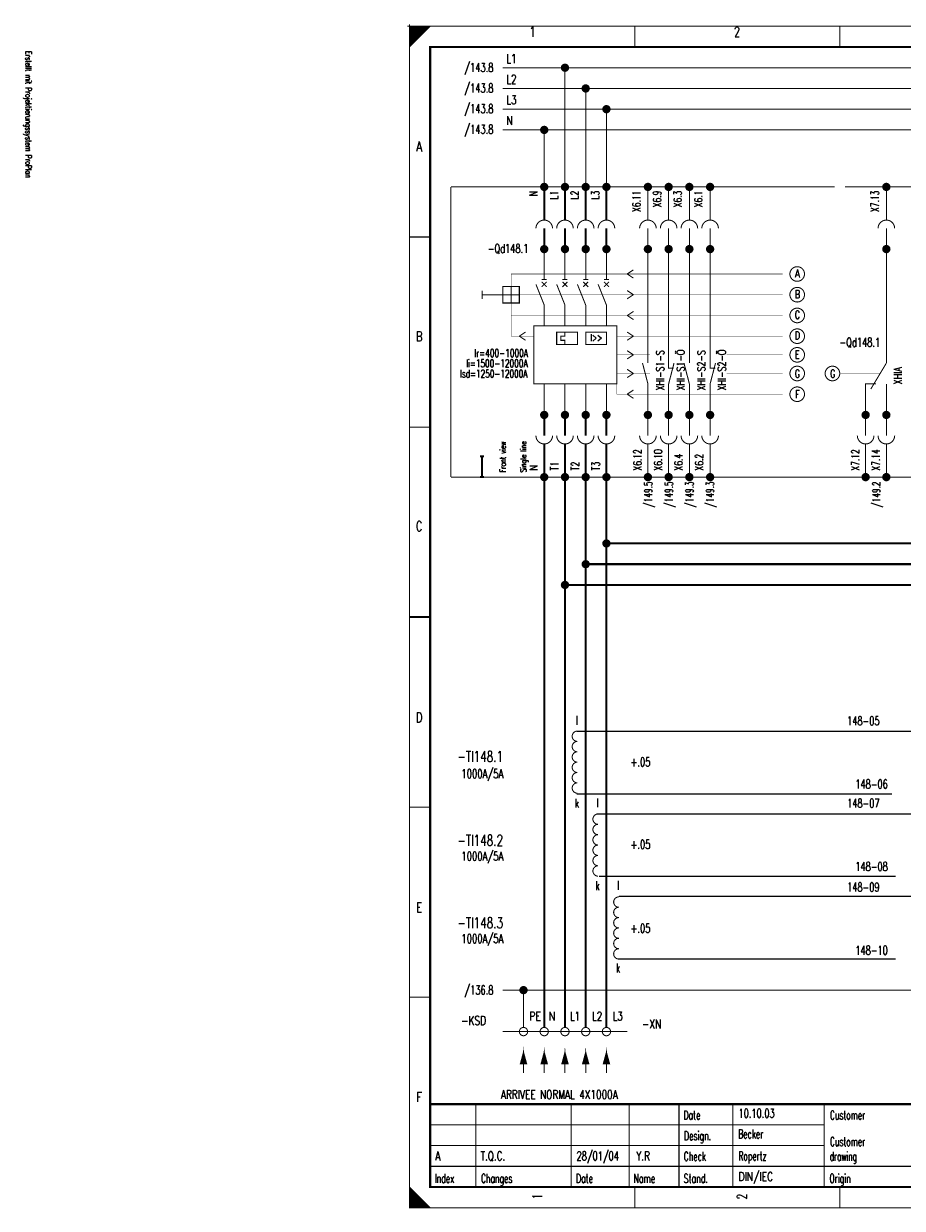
# Model space of a CAD drawing. Header units: centimetres. Extents: x 0 to 491, y -1040 to 69.
# Tile 142 of 181: x 391 to 412, y -560 to -531. Entities that reach past the tile are written whole.
import ezdxf
from ezdxf.enums import TextEntityAlignment as Align

# ---------------------------------------------------------------- set-up
doc = ezdxf.new("R2010")
doc.units = ezdxf.units.CM
doc.header["$MEASUREMENT"] = 0
doc.linetypes.add('GESTRICHELT', pattern=[3.75, 3, -0.75])
doc.linetypes.add('STRICH-PUNKT', pattern=[4.7, 3, -0.75, 0.2, -0.75])
doc.layers.get('0').update_dxf_attribs({"color": 9, "linetype": 'CONTINUOUS'})
doc.styles.get("Standard").update_dxf_attribs({"font": 'romans.shx', "bigfont": 'TXT.shx'})

# ---------------------------------------------------------------- blocks, each defined once
blk = doc.blocks.new('BCIRCLE_FILLED')
at = {"color": 0, "linetype": 'Continuous', "const_width": 1, "flags": 128}
blk.add_lwpolyline([(0.5, 0, 1), (-0.5, 0, 1)], format="xyb", close=True, dxfattribs=at)

msp = doc.modelspace()

# ---------------------------------------------------------------- linework, layer by layer
at = {"color": 0, "linetype": 'Continuous'}
for p, q in [((404.037, -548.504), (421.036, -548.504)), ((404.037, -550.011), (411.63, -550.011)), ((404.522, -550.495), (420.982, -550.495)), ((404.576, -552.003), (411.72, -552.003)), ((405.061, -552.487), (421.036, -552.487)), ((405.043, -553.994), (411.72, -553.994))]:
    msp.add_line(p, q, dxfattribs=at)
at = {"color": 0}
for points, const_width in [([(399.95, -531.5), (400.05, -531.5)], 0.025), ([(399.95, -531.5), (400.05, -531.5)], 0.025), ([(399.95, -531.5), (400.05, -531.5)], 0.025), ([(399.95, -531.5), (400.05, -531.5)], 0.025), ([(399.95, -531.5), (400.05, -531.5)], 0.025), ([(399.95, -531.5), (400.05, -531.5)], 0.025), ([(399.95, -531.5), (400.05, -531.5)], 0.025), ([(399.95, -531.5), (400.05, -531.5)], 0.025), ([(399.95, -531.5), (400.05, -531.5)], 0.025), ([(399.95, -531.5), (400.05, -531.5)], 0.025), ([(399.95, -531.5), (400.05, -531.5)], 0.025), ([(399.95, -531.5), (400.05, -531.5)], 0.025), ([(400, -531.45), (400, -531.55)], 0.025), ([(400, -531.45), (400, -531.55)], 0.025), ([(400, -531.45), (400, -531.55)], 0.025), ([(400, -531.45), (400, -531.55)], 0.025), ([(400, -531.45), (400, -531.55)], 0.025), ([(400, -531.45), (400, -531.55)], 0.025), ([(400, -531.45), (400, -531.55)], 0.025), ([(400, -531.45), (400, -531.55)], 0.025), ([(400, -531.45), (400, -531.55)], 0.025), ([(400, -531.45), (400, -531.55)], 0.025), ([(400, -531.45), (400, -531.55)], 0.025), ([(400, -531.45), (400, -531.55)], 0.025), ([(405.438, -531.5), (405.438, -532)], 0.025), ([(410.375, -531.5), (410.375, -532)], 0.025), ([(403.25, -535.375), (403.25, -536.175)], 0.05), ([(403.25, -535.375), (403.25, -536.175)], 0.025), ([(403.75, -535.375), (403.75, -536.175)], 0.05), ([(403.75, -535.375), (403.75, -536.175)], 0.025), ([(404.25, -535.375), (404.25, -536.175)], 0.05), ([(404.25, -535.375), (404.25, -536.175)], 0.025), ([(404.75, -535.375), (404.75, -536.175)], 0.05), ([(404.75, -535.375), (404.75, -536.175)], 0.025), ([(405.75, -535.375), (405.75, -536.175)], 0.025), ([(406.25, -535.375), (406.25, -536.175)], 0.025), ([(406.75, -535.375), (406.75, -536.175)], 0.025), ([(407.25, -535.375), (407.25, -536.175)], 0.025), ([(411.5, -535.375), (411.5, -536.175)], 0.025), ([(403.25, -536.875), (403.25, -536.375)], 0.05), ([(403.75, -536.875), (403.75, -536.375)], 0.05), ([(404.25, -536.875), (404.25, -536.375)], 0.05), ([(404.75, -536.875), (404.75, -536.375)], 0.05), ([(400, -536.583), (400.5, -536.583)], 0.025), ([(403.25, -536.375), (403.25, -536.875)], 0.025), ([(403.75, -536.375), (403.75, -536.875)], 0.025), ([(404.25, -536.375), (404.25, -536.875)], 0.025), ([(404.75, -536.375), (404.75, -536.875)], 0.025), ([(405.75, -536.375), (405.75, -536.875)], 0.025), ([(406.25, -536.375), (406.25, -536.875)], 0.025), ([(406.75, -536.375), (406.75, -536.875)], 0.025), ([(407.25, -536.375), (407.25, -536.875)], 0.025), ([(411.5, -536.375), (411.5, -536.875)], 0.025), ([(403.25, -537.605), (403.25, -536.875)], 0.025), ([(403.75, -537.605), (403.75, -536.875)], 0.025), ([(404.25, -537.605), (404.25, -536.875)], 0.025), ([(404.75, -537.605), (404.75, -536.875)], 0.025), ([(405.75, -536.875), (405.75, -539.625)], 0.025), ([(406.25, -536.875), (406.25, -539.625)], 0.025), ([(406.75, -536.875), (406.75, -539.625)], 0.025), ([(407.25, -536.875), (407.25, -539.625)], 0.025), ([(411.5, -536.875), (411.5, -539.625)], 0.025), ([(405.25, -537.475), (405.4, -537.375)], 0.025), ([(405.25, -537.475), (405.4, -537.575)], 0.025), ([(403.05, -537.725), (403.25, -538.225)], 0.025), ([(403.19, -537.605), (403.31, -537.605)], 0.025), ([(403.19, -537.665), (403.31, -537.785)], 0.025), ([(403.19, -537.785), (403.31, -537.665)], 0.025), ([(403.55, -537.725), (403.75, -538.225)], 0.025), ([(403.69, -537.605), (403.81, -537.605)], 0.025), ([(403.69, -537.665), (403.81, -537.785)], 0.025), ([(403.69, -537.785), (403.81, -537.665)], 0.025), ([(404.05, -537.725), (404.25, -538.225)], 0.025), ([(404.19, -537.605), (404.31, -537.605)], 0.025), ([(404.19, -537.665), (404.31, -537.785)], 0.025), ([(404.19, -537.785), (404.31, -537.665)], 0.025), ([(404.55, -537.725), (404.75, -538.225)], 0.025), ([(404.69, -537.605), (404.81, -537.605)], 0.025), ([(404.69, -537.665), (404.81, -537.785)], 0.025), ([(404.69, -537.785), (404.81, -537.665)], 0.025), ([(401.75, -537.875), (401.75, -538.075)], 0.025), ([(405.4, -537.975), (405.25, -537.875)], 0.025), ([(405.4, -537.975), (405.25, -537.875)], 0.025), ([(405.4, -537.975), (405.25, -538.075)], 0.025), ([(405.4, -537.975), (405.25, -538.075)], 0.025), ([(403.25, -538.225), (403.25, -538.725)], 0.025), ([(403.75, -538.225), (403.75, -538.725)], 0.025), ([(404.25, -538.225), (404.25, -538.725)], 0.025), ([(404.75, -538.225), (404.75, -538.725)], 0.025), ([(405.253, -538.476), (405.403, -538.376)], 0.025), ([(405.253, -538.476), (405.403, -538.576)], 0.025), ([(402.65, -538.975), (402.8, -538.875)], 0.025), ([(405.4, -538.975), (405.25, -538.875)], 0.025), ([(405.4, -538.975), (405.25, -538.875)], 0.025), ([(402.65, -538.975), (402.8, -539.075)], 0.025), ([(405.4, -538.975), (405.25, -539.075)], 0.025), ([(405.4, -538.975), (405.25, -539.075)], 0.025), ([(405.4, -539.425), (405.25, -539.325)], 0.025), ([(405.4, -539.425), (405.25, -539.525)], 0.025), ([(405.4, -539.875), (405.25, -539.775)], 0.025), ([(411.5, -539.625), (411.125, -540.25)], 0.025), ([(405.4, -539.875), (405.25, -539.975)], 0.025), ([(403.25, -540.125), (403.25, -540.875)], 0.025), ([(403.75, -540.125), (403.75, -540.875)], 0.025), ([(404.25, -540.125), (404.25, -540.875)], 0.025), ([(404.75, -540.125), (404.75, -540.875)], 0.025), ([(405.25, -540.375), (405.4, -540.275)], 0.025), ([(411.5, -540.125), (411.5, -540.875)], 0.025), ([(405.25, -540.375), (405.4, -540.475)], 0.025), ([(403.25, -540.875), (403.25, -541.375)], 0.05), ([(403.25, -541.375), (403.25, -540.925)], 0.025), ([(403.75, -540.875), (403.75, -541.375)], 0.05), ([(403.75, -541.375), (403.75, -540.925)], 0.025), ([(404.25, -540.875), (404.25, -541.375)], 0.05), ([(404.25, -541.375), (404.25, -540.925)], 0.025), ([(404.75, -540.875), (404.75, -541.375)], 0.05), ([(404.75, -541.375), (404.75, -540.925)], 0.025), ([(405.75, -541.375), (405.75, -540.925)], 0.025), ([(406.25, -541.375), (406.25, -540.925)], 0.025), ([(406.75, -541.375), (406.75, -540.925)], 0.025), ([(407.25, -541.375), (407.25, -540.925)], 0.025), ([(411, -541.375), (411, -540.925)], 0.025), ([(411.5, -541.375), (411.5, -540.925)], 0.025), ([(400, -541.167), (400.5, -541.167)], 0.025), ([(403.25, -541.575), (403.25, -542.375)], 0.05), ([(403.25, -541.575), (403.25, -542.375)], 0.025), ([(403.75, -541.575), (403.75, -542.375)], 0.05), ([(403.75, -541.575), (403.75, -542.375)], 0.025), ([(404.25, -541.575), (404.25, -542.375)], 0.05), ([(404.25, -541.575), (404.25, -542.375)], 0.025), ([(404.75, -541.575), (404.75, -542.375)], 0.05), ([(404.75, -541.575), (404.75, -542.375)], 0.025), ([(405.75, -541.575), (405.75, -542.375)], 0.025), ([(406.25, -541.575), (406.25, -542.375)], 0.025), ([(406.75, -541.575), (406.75, -542.375)], 0.025), ([(407.25, -541.575), (407.25, -542.375)], 0.025), ([(411, -541.575), (411, -542.375)], 0.025), ([(411.5, -541.575), (411.5, -542.375)], 0.025), ([(401.75, -541.875), (401.7, -541.875)], 0.05), ([(401.75, -542.375), (401.75, -541.875)], 0.05), ([(401.75, -541.875), (401.8, -541.875)], 0.05), ([(401.75, -542.375), (401.7, -542.375)], 0.05), ([(401.75, -542.375), (401.8, -542.375)], 0.05), ([(400.5, -545.75), (400, -545.75)], 0.05), ([(400, -545.75), (400.5, -545.75)], 0.025), ([(400, -550.333), (400.5, -550.333)], 0.025), ([(400, -554.917), (400.5, -554.917)], 0.025), ([(402.75, -556.75), (402.75, -556.25)], 0.025), ([(403.25, -556.75), (403.25, -556.25)], 0.025), ([(403.75, -556.75), (403.75, -556.25)], 0.025), ([(404.25, -556.75), (404.25, -556.25)], 0.025), ([(404.75, -556.75), (404.75, -556.25)], 0.025), ([(440, -557.5), (400.5, -557.5)], 0.05), ([(401.6, -559.5), (401.6, -557.5)], 0.025), ([(403.9, -559.5), (403.9, -557.5)], 0.025), ([(405.3, -559.5), (405.3, -557.5)], 0.025), ([(406.5, -557.5), (406.5, -559.5)], 0.025), ([(407.8, -557.5), (407.8, -559.5)], 0.025), ([(410, -557.5), (410, -559.5)], 0.025), ([(400.5, -558), (410, -558)], 0.025), ([(400.5, -558.5), (410, -558.5)], 0.025), ([(400.5, -559), (422, -559)], 0.025), ([(405.438, -560), (405.438, -559.5)], 0.025), ([(410.375, -560), (410.375, -559.5)], 0.025), ([(400.475, -560), (400.475, -559.975)], 0.025)]:
    msp.add_lwpolyline(points, dxfattribs=dict(at, const_width=const_width))
at = {"color": 0, "flags": 128}
for points, const_width in [([(400, -545.75), (400, -531.5), (440.5, -531.5), (440.5, -560), (400, -560), (400, -545.75)], 0.025), ([(400, -531.5), (400.5, -531.5), (400, -532), (400, -531.5)], 0.025), ([(400.025, -531.5), (400.025, -531.975), (400.05, -531.95), (400.05, -531.5), (400.075, -531.5), (400.075, -531.925), (400.1, -531.9), (400.1, -531.5), (400.125, -531.5), (400.125, -531.875), (400.15, -531.85), (400.15, -531.5), (400.175, -531.5), (400.175, -531.825), (400.2, -531.8)], 0.025), ([(400.2, -531.8), (400.2, -531.5), (400.225, -531.5), (400.225, -531.775), (400.25, -531.75), (400.25, -531.5), (400.275, -531.5), (400.275, -531.725), (400.3, -531.7), (400.3, -531.5), (400.325, -531.5), (400.325, -531.675), (400.35, -531.65), (400.35, -531.5), (400.375, -531.5)], 0.025), ([(400.375, -531.5), (400.375, -531.625), (400.4, -531.6), (400.4, -531.5), (400.425, -531.5), (400.425, -531.575), (400.45, -531.55), (400.45, -531.5), (400.475, -531.5), (400.475, -531.525)], 0.025), ([(436.75, -532.5), (402.25, -532.5)], 0.025), ([(403.75, -535.375), (403.75, -532.5)], 0.025), ([(436.75, -533), (402.25, -533)], 0.025), ([(404.25, -535.375), (404.25, -533)], 0.025), ([(436.75, -533.5), (402.25, -533.5)], 0.025), ([(404.75, -535.375), (404.75, -533.5)], 0.025), ([(436.75, -534), (402.25, -534)], 0.025), ([(403.25, -535.375), (403.25, -534)], 0.025), ([(402.45, -537.775), (402.45, -538.175), (402.45, -537.975), (402.25, -537.975), (402.65, -537.975)], 0.025), ([(403.75, -538.875), (403.75, -538.975), (403.65, -538.975), (403.65, -539.075), (403.75, -539.075), (403.75, -539.175)], 0.025), ([(405.62, -539.625), (405.75, -540.125), (405.75, -540.875)], 0.025), ([(406.25, -539.625), (406.25, -539.75), (406.375, -539.75)], 0.025), ([(406.38, -539.625), (406.25, -540.125), (406.25, -540.875)], 0.025), ([(406.62, -539.625), (406.75, -540.125), (406.75, -540.875)], 0.025), ([(407.25, -539.625), (407.25, -539.75), (407.375, -539.75)], 0.025), ([(407.38, -539.625), (407.25, -540.125), (407.25, -540.875)], 0.025), ([(411.25, -540.125), (411, -540.125), (411, -540.875)], 0.025), ([(403.25, -555.65), (403.25, -542.375)], 0.05), ([(403.75, -555.65), (403.75, -542.375)], 0.05), ([(404.25, -555.65), (404.25, -542.375)], 0.05), ([(404.75, -555.65), (404.75, -542.375)], 0.05), ([(421.425, -543.975), (404.75, -543.975)], 0.05), ([(421.425, -544.475), (404.25, -544.475)], 0.05), ([(421.425, -544.975), (403.75, -544.975)], 0.05), ([(402.75, -556.25), (402.675, -556.525), (402.825, -556.525), (402.75, -556.25), (402.7, -556.525), (402.725, -556.525), (402.75, -556.25), (402.775, -556.525), (402.8, -556.525), (402.75, -556.25)], 0.025), ([(403.25, -556.25), (403.175, -556.525), (403.325, -556.525), (403.25, -556.25), (403.2, -556.525), (403.225, -556.525), (403.25, -556.25), (403.275, -556.525), (403.3, -556.525), (403.25, -556.25)], 0.025), ([(403.75, -556.25), (403.675, -556.525), (403.825, -556.525), (403.75, -556.25), (403.7, -556.525), (403.725, -556.525), (403.75, -556.25), (403.775, -556.525), (403.8, -556.525), (403.75, -556.25)], 0.025), ([(404.25, -556.25), (404.175, -556.525), (404.325, -556.525), (404.25, -556.25), (404.2, -556.525), (404.225, -556.525), (404.25, -556.25), (404.275, -556.525), (404.3, -556.525), (404.25, -556.25)], 0.025), ([(404.75, -556.25), (404.675, -556.525), (404.825, -556.525), (404.75, -556.25), (404.7, -556.525), (404.725, -556.525), (404.75, -556.25), (404.775, -556.525), (404.8, -556.525), (404.75, -556.25)], 0.025), ([(400, -559.5), (400, -560), (400.5, -560), (400, -559.5), (400.025, -559.525), (400.025, -560), (400.05, -560), (400.05, -559.55), (400.075, -559.575), (400.075, -560), (400.1, -560), (400.1, -559.6), (400.125, -559.625), (400.125, -560), (400.15, -560)], 0.025), ([(400.15, -560), (400.15, -559.65), (400.175, -559.675), (400.175, -560), (400.2, -560), (400.2, -559.7), (400.225, -559.725), (400.225, -560), (400.25, -560), (400.25, -559.75), (400.275, -559.775), (400.275, -560), (400.3, -560), (400.3, -559.8), (400.325, -559.825)], 0.025), ([(400.325, -559.825), (400.325, -560), (400.35, -560), (400.35, -559.85), (400.375, -559.875), (400.375, -560), (400.4, -560), (400.4, -559.9), (400.425, -559.925), (400.425, -560), (400.45, -560), (400.45, -559.95), (400.475, -559.975)], 0.025)]:
    msp.add_lwpolyline(points, dxfattribs=dict(at, const_width=const_width))
for points, const_width in [([(400, -531.5), (440.5, -531.5), (440.5, -560), (400, -560)], 0.025), ([(400.5, -532), (440, -532), (440, -559.5), (400.5, -559.5)], 0.05), ([(400.5, -532), (440, -532), (440, -559.5), (400.5, -559.5)], 0.025), ([(402.25, -538.175), (402.65, -538.175), (402.65, -537.775), (402.25, -537.775)], 0.025), ([(403, -538.725), (405, -538.725), (405, -540.125), (403, -540.125)], 0.025), ([(403.55, -538.875), (404.05, -538.875), (404.05, -539.175), (403.55, -539.175)], 0.025), ([(404.25, -538.875), (404.75, -538.875), (404.75, -539.175), (404.25, -539.175)], 0.025)]:
    msp.add_lwpolyline(points, close=True, dxfattribs=dict(at, const_width=const_width))
at = {"color": 0, "linetype": 'STRICH-PUNKT', "const_width": 0.025}
for points in [[(401, -535.375), (401.25, -535.375)], [(401, -535.375), (401, -542.375)], [(401.25, -535.375), (410.25, -535.375)], [(410.5, -535.375), (411.5, -535.375)], [(411.5, -535.375), (412.5, -535.375)], [(401, -542.375), (401.25, -542.375)], [(401.25, -542.375), (410.5, -542.375)], [(410.5, -542.375), (411.5, -542.375)], [(411.5, -542.375), (412.5, -542.375)], [(402.25, -555.75), (405.25, -555.75)]]:
    msp.add_lwpolyline(points, dxfattribs=at)
at = {"color": 0, "flags": 128}
for points, const_width in [([(403.325, -535.375, 1), (403.175, -535.375, 1)], 0.05), ([(403.325, -535.375, 1), (403.175, -535.375, 1)], 0.05), ([(403.3, -535.375, 1), (403.2, -535.375, 1)], 0.05), ([(403.3, -535.375, 1), (403.2, -535.375, 1)], 0.05), ([(403.275, -535.375, 1), (403.225, -535.375, 1)], 0.05), ([(403.275, -535.375, 1), (403.225, -535.375, 1)], 0.05), ([(403.825, -535.375, 1), (403.675, -535.375, 1)], 0.05), ([(403.825, -535.375, 1), (403.675, -535.375, 1)], 0.05), ([(403.8, -535.375, 1), (403.7, -535.375, 1)], 0.05), ([(403.8, -535.375, 1), (403.7, -535.375, 1)], 0.05), ([(403.775, -535.375, 1), (403.725, -535.375, 1)], 0.05), ([(403.775, -535.375, 1), (403.725, -535.375, 1)], 0.05), ([(404.325, -535.375, 1), (404.175, -535.375, 1)], 0.05), ([(404.325, -535.375, 1), (404.175, -535.375, 1)], 0.05), ([(404.3, -535.375, 1), (404.2, -535.375, 1)], 0.05), ([(404.3, -535.375, 1), (404.2, -535.375, 1)], 0.05), ([(404.275, -535.375, 1), (404.225, -535.375, 1)], 0.05), ([(404.275, -535.375, 1), (404.225, -535.375, 1)], 0.05), ([(404.825, -535.375, 1), (404.675, -535.375, 1)], 0.05), ([(404.825, -535.375, 1), (404.675, -535.375, 1)], 0.05), ([(404.8, -535.375, 1), (404.7, -535.375, 1)], 0.05), ([(404.8, -535.375, 1), (404.7, -535.375, 1)], 0.05), ([(404.775, -535.375, 1), (404.725, -535.375, 1)], 0.05), ([(404.775, -535.375, 1), (404.725, -535.375, 1)], 0.05), ([(405.825, -535.375, 1), (405.675, -535.375, 1)], 0.05), ([(405.8, -535.375, 1), (405.7, -535.375, 1)], 0.05), ([(405.775, -535.375, 1), (405.725, -535.375, 1)], 0.05), ([(406.325, -535.375, 1), (406.175, -535.375, 1)], 0.05), ([(406.3, -535.375, 1), (406.2, -535.375, 1)], 0.05), ([(406.275, -535.375, 1), (406.225, -535.375, 1)], 0.05), ([(406.825, -535.375, 1), (406.675, -535.375, 1)], 0.05), ([(406.8, -535.375, 1), (406.7, -535.375, 1)], 0.05), ([(406.775, -535.375, 1), (406.725, -535.375, 1)], 0.05), ([(407.325, -535.375, 1), (407.175, -535.375, 1)], 0.05), ([(407.3, -535.375, 1), (407.2, -535.375, 1)], 0.05), ([(407.275, -535.375, 1), (407.225, -535.375, 1)], 0.05), ([(411.575, -535.375, 1), (411.425, -535.375, 1)], 0.05), ([(411.55, -535.375, 1), (411.45, -535.375, 1)], 0.05), ([(411.525, -535.375, 1), (411.475, -535.375, 1)], 0.05), ([(403.325, -536.875, 1), (403.175, -536.875, 1)], 0.05), ([(403.3, -536.875, 1), (403.2, -536.875, 1)], 0.05), ([(403.275, -536.875, 1), (403.225, -536.875, 1)], 0.05), ([(403.825, -536.875, 1), (403.675, -536.875, 1)], 0.05), ([(403.8, -536.875, 1), (403.7, -536.875, 1)], 0.05), ([(403.775, -536.875, 1), (403.725, -536.875, 1)], 0.05), ([(404.325, -536.875, 1), (404.175, -536.875, 1)], 0.05), ([(404.3, -536.875, 1), (404.2, -536.875, 1)], 0.05), ([(404.275, -536.875, 1), (404.225, -536.875, 1)], 0.05), ([(404.825, -536.875, 1), (404.675, -536.875, 1)], 0.05), ([(404.8, -536.875, 1), (404.7, -536.875, 1)], 0.05), ([(404.775, -536.875, 1), (404.725, -536.875, 1)], 0.05), ([(405.825, -536.875, 1), (405.675, -536.875, 1)], 0.05), ([(405.8, -536.875, 1), (405.7, -536.875, 1)], 0.05), ([(405.775, -536.875, 1), (405.725, -536.875, 1)], 0.05), ([(406.325, -536.875, 1), (406.175, -536.875, 1)], 0.05), ([(406.3, -536.875, 1), (406.2, -536.875, 1)], 0.05), ([(406.275, -536.875, 1), (406.225, -536.875, 1)], 0.05), ([(406.825, -536.875, 1), (406.675, -536.875, 1)], 0.05), ([(406.8, -536.875, 1), (406.7, -536.875, 1)], 0.05), ([(406.775, -536.875, 1), (406.725, -536.875, 1)], 0.05), ([(407.325, -536.875, 1), (407.175, -536.875, 1)], 0.05), ([(407.3, -536.875, 1), (407.2, -536.875, 1)], 0.05), ([(407.275, -536.875, 1), (407.225, -536.875, 1)], 0.05), ([(411.575, -536.875, 1), (411.425, -536.875, 1)], 0.05), ([(411.55, -536.875, 1), (411.45, -536.875, 1)], 0.05), ([(411.525, -536.875, 1), (411.475, -536.875, 1)], 0.05), ([(409.526, -537.475, 1), (409.174, -537.475, 1)], 0.025), ([(409.526, -537.975, 1), (409.174, -537.975, 1)], 0.025), ([(409.526, -538.475, 1), (409.174, -538.475, 1)], 0.025), ([(409.526, -538.975, 1), (409.174, -538.975, 1)], 0.025), ([(409.526, -539.425, 1), (409.174, -539.425, 1)], 0.025), ([(409.526, -539.875, 1), (409.174, -539.875, 1)], 0.025), ([(410.376, -539.875, 1), (410.024, -539.875, 1)], 0.025), ([(409.526, -540.375, 1), (409.174, -540.375, 1)], 0.025), ([(403.325, -540.875, 1), (403.175, -540.875, 1)], 0.05), ([(403.3, -540.875, 1), (403.2, -540.875, 1)], 0.05), ([(403.275, -540.875, 1), (403.225, -540.875, 1)], 0.05), ([(403.825, -540.875, 1), (403.675, -540.875, 1)], 0.05), ([(403.8, -540.875, 1), (403.7, -540.875, 1)], 0.05), ([(403.775, -540.875, 1), (403.725, -540.875, 1)], 0.05), ([(404.325, -540.875, 1), (404.175, -540.875, 1)], 0.05), ([(404.3, -540.875, 1), (404.2, -540.875, 1)], 0.05), ([(404.275, -540.875, 1), (404.225, -540.875, 1)], 0.05), ([(404.825, -540.875, 1), (404.675, -540.875, 1)], 0.05), ([(404.8, -540.875, 1), (404.7, -540.875, 1)], 0.05), ([(404.775, -540.875, 1), (404.725, -540.875, 1)], 0.05), ([(405.825, -540.875, 1), (405.675, -540.875, 1)], 0.05), ([(405.8, -540.875, 1), (405.7, -540.875, 1)], 0.05), ([(405.775, -540.875, 1), (405.725, -540.875, 1)], 0.05), ([(406.325, -540.875, 1), (406.175, -540.875, 1)], 0.05), ([(406.3, -540.875, 1), (406.2, -540.875, 1)], 0.05), ([(406.275, -540.875, 1), (406.225, -540.875, 1)], 0.05), ([(406.825, -540.875, 1), (406.675, -540.875, 1)], 0.05), ([(406.8, -540.875, 1), (406.7, -540.875, 1)], 0.05), ([(406.775, -540.875, 1), (406.725, -540.875, 1)], 0.05), ([(407.325, -540.875, 1), (407.175, -540.875, 1)], 0.05), ([(407.3, -540.875, 1), (407.2, -540.875, 1)], 0.05), ([(407.275, -540.875, 1), (407.225, -540.875, 1)], 0.05), ([(411.075, -540.875, 1), (410.925, -540.875, 1)], 0.05), ([(411.05, -540.875, 1), (410.95, -540.875, 1)], 0.05), ([(411.025, -540.875, 1), (410.975, -540.875, 1)], 0.05), ([(411.575, -540.875, 1), (411.425, -540.875, 1)], 0.05), ([(411.55, -540.875, 1), (411.45, -540.875, 1)], 0.05), ([(411.525, -540.875, 1), (411.475, -540.875, 1)], 0.05), ([(403.325, -542.375, 1), (403.175, -542.375, 1)], 0.05), ([(403.325, -542.375, 1), (403.175, -542.375, 1)], 0.05), ([(403.3, -542.375, 1), (403.2, -542.375, 1)], 0.05), ([(403.3, -542.375, 1), (403.2, -542.375, 1)], 0.05), ([(403.275, -542.375, 1), (403.225, -542.375, 1)], 0.05), ([(403.275, -542.375, 1), (403.225, -542.375, 1)], 0.05), ([(403.825, -542.375, 1), (403.675, -542.375, 1)], 0.05), ([(403.825, -542.375, 1), (403.675, -542.375, 1)], 0.05), ([(403.8, -542.375, 1), (403.7, -542.375, 1)], 0.05), ([(403.8, -542.375, 1), (403.7, -542.375, 1)], 0.05), ([(403.775, -542.375, 1), (403.725, -542.375, 1)], 0.05), ([(403.775, -542.375, 1), (403.725, -542.375, 1)], 0.05), ([(404.325, -542.375, 1), (404.175, -542.375, 1)], 0.05), ([(404.325, -542.375, 1), (404.175, -542.375, 1)], 0.05), ([(404.3, -542.375, 1), (404.2, -542.375, 1)], 0.05), ([(404.3, -542.375, 1), (404.2, -542.375, 1)], 0.05), ([(404.275, -542.375, 1), (404.225, -542.375, 1)], 0.05), ([(404.275, -542.375, 1), (404.225, -542.375, 1)], 0.05), ([(404.825, -542.375, 1), (404.675, -542.375, 1)], 0.05), ([(404.825, -542.375, 1), (404.675, -542.375, 1)], 0.05), ([(404.8, -542.375, 1), (404.7, -542.375, 1)], 0.05), ([(404.8, -542.375, 1), (404.7, -542.375, 1)], 0.05), ([(404.775, -542.375, 1), (404.725, -542.375, 1)], 0.05), ([(404.775, -542.375, 1), (404.725, -542.375, 1)], 0.05), ([(405.825, -542.375, 1), (405.675, -542.375, 1)], 0.05), ([(405.8, -542.375, 1), (405.7, -542.375, 1)], 0.05), ([(405.775, -542.375, 1), (405.725, -542.375, 1)], 0.05), ([(406.325, -542.375, 1), (406.175, -542.375, 1)], 0.05), ([(406.3, -542.375, 1), (406.2, -542.375, 1)], 0.05), ([(406.275, -542.375, 1), (406.225, -542.375, 1)], 0.05), ([(406.825, -542.375, 1), (406.675, -542.375, 1)], 0.05), ([(406.8, -542.375, 1), (406.7, -542.375, 1)], 0.05), ([(406.775, -542.375, 1), (406.725, -542.375, 1)], 0.05), ([(407.325, -542.375, 1), (407.175, -542.375, 1)], 0.05), ([(407.3, -542.375, 1), (407.2, -542.375, 1)], 0.05), ([(407.275, -542.375, 1), (407.225, -542.375, 1)], 0.05), ([(411.075, -542.375, 1), (410.925, -542.375, 1)], 0.05), ([(411.05, -542.375, 1), (410.95, -542.375, 1)], 0.05), ([(411.025, -542.375, 1), (410.975, -542.375, 1)], 0.05), ([(411.575, -542.375, 1), (411.425, -542.375, 1)], 0.05), ([(411.55, -542.375, 1), (411.45, -542.375, 1)], 0.05), ([(411.525, -542.375, 1), (411.475, -542.375, 1)], 0.05), ([(402.85, -555.75, 1), (402.65, -555.75, 1)], 0.025), ([(403.35, -555.75, 1), (403.15, -555.75, 1)], 0.025), ([(403.85, -555.75, 1), (403.65, -555.75, 1)], 0.025), ([(404.35, -555.75, 1), (404.15, -555.75, 1)], 0.025), ([(404.85, -555.75, 1), (404.65, -555.75, 1)], 0.025)]:
    msp.add_lwpolyline(points, format="xyb", close=True, dxfattribs=dict(at, const_width=const_width))
at = {"color": 0, "const_width": 0.025, "flags": 128}
for points in [[(403.45, -536.375, 1), (403.05, -536.375, 1)], [(403.45, -536.375, 1), (403.05, -536.375, 1)], [(403.95, -536.375, 1), (403.55, -536.375, 1)], [(403.95, -536.375, 1), (403.55, -536.375, 1)], [(404.45, -536.375, 1), (404.05, -536.375, 1)], [(404.45, -536.375, 1), (404.05, -536.375, 1)], [(404.95, -536.375, 1), (404.55, -536.375, 1)], [(404.95, -536.375, 1), (404.55, -536.375, 1)], [(405.95, -536.375, 1), (405.55, -536.375, 1)], [(406.45, -536.375, 1), (406.05, -536.375, 1)], [(406.95, -536.375, 1), (406.55, -536.375, 1)], [(407.45, -536.375, 1), (407.05, -536.375, 1)], [(411.7, -536.375, 1), (411.3, -536.375, 1)], [(403.05, -541.375, 0.997005), (403.45, -541.376, 0.997005)], [(403.05, -541.375, 0.997005), (403.45, -541.376, 0.997005)], [(403.55, -541.375, 0.997005), (403.95, -541.376, 0.997005)], [(403.55, -541.375, 0.997005), (403.95, -541.376, 0.997005)], [(404.05, -541.375, 0.997005), (404.45, -541.376, 0.997005)], [(404.05, -541.375, 0.997005), (404.45, -541.376, 0.997005)], [(404.55, -541.375, 0.997005), (404.95, -541.376, 0.997005)], [(404.55, -541.375, 0.997005), (404.95, -541.376, 0.997005)], [(405.55, -541.375, 0.997005), (405.95, -541.376, 0.997005)], [(406.05, -541.375, 0.997005), (406.45, -541.376, 0.997005)], [(406.55, -541.375, 0.997005), (406.95, -541.376, 0.997005)], [(407.05, -541.375, 0.997005), (407.45, -541.376, 0.997005)], [(410.8, -541.375, 0.997005), (411.2, -541.376, 0.997005)], [(411.3, -541.375, 0.997005), (411.7, -541.376, 0.997005)], [(404.049, -548.5, 1), (404.049, -548.75, 1)], [(404.049, -548.75, 1), (404.049, -549, 1)], [(404.049, -549, 1), (404.049, -549.25, 1)], [(404.049, -549.25, 1), (404.049, -549.5, 1)], [(404.049, -549.5, 1), (404.049, -549.75, 1)], [(404.049, -549.75, 1), (404.049, -550, 1)], [(404.549, -550.5, 1), (404.549, -550.75, 1)], [(404.549, -550.75, 1), (404.549, -551, 1)], [(404.549, -551, 1), (404.549, -551.25, 1)], [(404.549, -551.25, 1), (404.549, -551.5, 1)], [(404.549, -551.5, 1), (404.549, -551.75, 1)], [(404.549, -551.75, 1), (404.549, -552, 1)], [(405.049, -552.5, 1), (405.049, -552.75, 1)], [(405.049, -552.75, 1), (405.049, -553, 1)], [(405.049, -553, 1), (405.049, -553.25, 1)], [(405.049, -553.25, 1), (405.049, -553.5, 1)], [(405.049, -553.5, 1), (405.049, -553.75, 1)], [(405.049, -553.75, 1), (405.049, -554, 1)]]:
    msp.add_lwpolyline(points, format="xyb", dxfattribs=at)
at = {"color": 0, "linetype": 'GESTRICHELT', "const_width": 0.01, "flags": 128}
for points in [[(402.45, -537.775), (402.45, -537.475), (409, -537.475)], [(402.45, -538.175), (402.45, -538.975), (403, -538.975)], [(405, -540.125), (405, -540.375), (409, -540.375)]]:
    msp.add_lwpolyline(points, dxfattribs=at)
at = {"color": 0, "linetype": 'GESTRICHELT'}
for points, const_width in [([(401.75, -537.975), (402.25, -537.975)], 0.025), ([(402.65, -537.975), (409, -537.975)], 0.01), ([(402.45, -538.475), (409, -538.475)], 0.01), ([(405, -538.975), (409, -538.975)], 0.01), ([(405.8, -539.425), (405, -539.425)], 0.01), ([(407.65, -539.425), (409, -539.425)], 0.01), ([(405.8, -539.875), (405, -539.875)], 0.01), ([(407.65, -539.875), (409, -539.875)], 0.01), ([(410.4, -539.875), (411.35, -539.875)], 0.01)]:
    msp.add_lwpolyline(points, dxfattribs=dict(at, const_width=const_width))
at = {"color": 0, "linetype": 'STRICH-PUNKT', "const_width": 0.025, "flags": 128}
for points in [[(436.75, -554.75), (402.25, -554.75)], [(402.75, -555.65), (402.75, -554.75)]]:
    msp.add_lwpolyline(points, dxfattribs=at)

# ---------------------------------------------------------------- block references
at = {"color": 0, "xscale": 0.1, "yscale": 0.1, "zscale": 0.1}
for p in [(403.75, -532.5), (404.25, -533), (404.75, -533.5), (403.25, -534), (404.75, -543.975), (404.25, -544.475), (403.75, -544.975), (402.75, -554.75)]:
    msp.add_blockref('BCIRCLE_FILLED', p, dxfattribs=at)

# ---------------------------------------------------------------- texts
at = {"color": 0}
for s, height, width, p in [('1', 0.238, 0.672, (402.965, -531.514)), ('2', 0.238, 0.672, (407.899, -531.514)), ('A', 0.238, 0.76, (400.233, -534.283)), ('A', 0.191, 0.76, (409.354, -537.37)), ('B', 0.191, 0.76, (409.354, -537.867)), ('C', 0.191, 0.76, (409.354, -538.364)), ('B', 0.238, 0.76, (400.233, -538.861)), ('D', 0.191, 0.76, (409.354, -538.861)), ('E', 0.191, 0.76, (409.354, -539.322)), ('G', 0.191, 0.76, (409.354, -539.784)), ('G', 0.191, 0.76, (410.206, -539.784)), ('F', 0.191, 0.76, (409.354, -540.281)), ('C', 0.238, 0.76, (400.233, -543.439)), ('D', 0.238, 0.76, (400.233, -548.053)), ('k', 0.214, 0.6, (404.037, -550.133)), ('k', 0.214, 0.6, (404.534, -552.121)), ('E', 0.238, 0.76, (400.233, -552.632)), ('k', 0.214, 0.6, (405.03, -554.108)), ('F', 0.238, 0.76, (400.233, -557.21))]:
    msp.add_text(s, height=height, dxfattribs=dict(at, width=width)).set_placement(p, align=Align.TOP_CENTER)
for s, height, rotation, width, p in [('Erstellt mit Projektierungssystem ProPlan', 0.14288, 270, 0.622634, (390.702, -532.094)), ('X6.12', 0.1905, 90, 0.6944, (405.651, -542.213)), ('X6.10', 0.1905, 90, 0.6944, (406.148, -542.213)), ('X7.12', 0.1905, 90, 0.6944, (410.904, -542.213)), ('X7.14', 0.1905, 90, 0.6944, (411.401, -542.213)), ('T1', 0.1905, 90, 0.716, (403.651, -542.213)), ('T2', 0.1905, 90, 0.716, (404.148, -542.213)), ('T3', 0.1905, 90, 0.716, (404.645, -542.213)), ('X6.4', 0.1905, 90, 0.7, (406.64, -542.213)), ('X6.2', 0.1905, 90, 0.7, (407.137, -542.213)), ('N', 0.191, 90, 0.76, (403.149, -542.213))]:
    msp.add_text(s, height=height, rotation=rotation, dxfattribs=dict(at, width=width)).set_placement(p, align=Align.BOTTOM_LEFT)
for s, height, width, p in [('L1', 0.2143, 0.716, (402.337, -532.174)), ('L2', 0.2143, 0.716, (402.337, -532.671)), ('L3', 0.2143, 0.716, (402.337, -533.168)), ('N', 0.214, 0.76, (402.334, -533.665)), ('I>>', 0.1667, 0.717333, (404.362, -538.925)), ('148-05', 0.2143, 0.676, (410.554, -548.146)), ('+.05', 0.2143, 0.684, (405.333, -549.139)), ('148-07', 0.2143, 0.676, (410.554, -550.133)), ('+.05', 0.2143, 0.684, (405.333, -551.127)), ('148-09', 0.2143, 0.676, (410.554, -552.156)), ('+.05', 0.2143, 0.684, (405.333, -553.15)), ('-XN', 0.2143, 0.738667, (405.609, -555.457)), ('ARRIVEE NORMAL 4X1000A', 0.21431, 0.734182, (402.205, -557.161)), ('Date', 0.2143, 0.64, (406.605, -557.658)), ('Customer', 0.2143, 0.62, (410.14, -557.658)), ('Design.', 0.2143, 0.636571, (406.619, -558.154)), ('Customer', 0.2143, 0.62, (410.14, -558.296)), ('Check', 0.2143, 0.632, (406.612, -558.651)), ('drawing', 0.2143, 0.6, (410.133, -558.651)), ('Index', 0.2143, 0.632, (400.609, -559.184)), ('Changes', 0.2143, 0.622857, (401.726, -559.184)), ('Date', 0.2143, 0.64, (404.015, -559.184)), ('Name', 0.2143, 0.64, (405.404, -559.184)), ('Stand.', 0.2143, 0.642667, (406.612, -559.184)), ('Origin', 0.2143, 0.626667, (410.127, -559.184))]:
    msp.add_text(s, height=height, dxfattribs=dict(at, width=width)).set_placement(p, align=Align.TOP_LEFT)
for s, height, width, p in [('/143.8', 0.2143, 0.68, (402.025, -532.387)), ('/143.8', 0.2143, 0.68, (402.025, -532.884)), ('/143.8', 0.2143, 0.68, (402.025, -533.381)), ('/143.8', 0.2143, 0.68, (402.025, -533.878)), ('-Qd148.1', 0.2143, 0.68, (402.867, -536.753)), ('Ir=400-1000A', 0.1905, 0.684667, (402.856, -539.287)), ('Isd=1250-12000A', 0.1905, 0.677333, (402.844, -539.784)), ('Ii=1500-12000A', 0.1905, 0.682857, (402.849, -539.535)), ('-TI148.1', 0.2619, 0.7, (402.256, -548.983)), ('1000A/5A', 0.2143, 0.697, (402.263, -549.423)), ('148-06', 0.2143, 0.676, (411.534, -549.672)), ('-TI148.2', 0.2619, 0.7, (402.256, -551.006)), ('1000A/5A', 0.2143, 0.697, (402.263, -551.411)), ('148-08', 0.2143, 0.676, (411.534, -551.659)), ('-TI148.3', 0.2619, 0.7, (402.256, -552.994)), ('1000A/5A', 0.2143, 0.697, (402.263, -553.399)), ('148-10', 0.2143, 0.676, (411.534, -553.682)), ('/136.8', 0.2143, 0.68, (402.025, -554.641))]:
    msp.add_text(s, height=height, dxfattribs=dict(at, width=width)).set_placement(p, align=Align.TOP_RIGHT)
for s, height, width, p in [('N', 0.191, 0.76, (403.143, -535.465)), ('L1', 0.1905, 0.716, (403.64, -535.465)), ('L2', 0.1905, 0.716, (404.137, -535.465)), ('L3', 0.1905, 0.716, (404.634, -535.465)), ('X6.11', 0.1905, 0.6944, (405.627, -535.465)), ('X6.9', 0.1905, 0.7, (406.124, -535.465)), ('X6.3', 0.1905, 0.7, (406.621, -535.465)), ('X6.1', 0.1905, 0.7, (407.118, -535.465)), ('X7.13', 0.1905, 0.6944, (411.377, -535.465)), ('X7.13', 0.1905, 0.6944, (411.377, -535.465))]:
    msp.add_text(s, height=height, rotation=90, dxfattribs=dict(at, width=width)).set_placement(p, align=Align.BOTTOM_RIGHT)
for s, width, p in [('-Qd148.1', 0.68, (411.35, -539.294)), ('-KSD', 0.744, (401.848, -555.656))]:
    msp.add_text(s, height=0.2143, dxfattribs=dict(at, width=width)).set_placement(p, align=Align.BOTTOM_RIGHT)
for s, height, width, p in [('XHI-S1-Ö', 0.1905, 0.733, (406.445, -540.281)), ('XHI-S2-Ö', 0.1905, 0.733, (407.439, -540.281)), ('XHI-S1-S', 0.1905, 0.733, (405.949, -540.281)), ('XHI-S2-S', 0.1905, 0.733, (406.942, -540.281)), ('XHIA', 0.1905, 0.76, (411.682, -540.139)), ('Front view', 0.1429, 0.6256, (402.179, -542.261)), ('Single line', 0.14288, 0.623273, (402.675, -542.261)), ('Single line', 0.14288, 0.623273, (402.675, -542.261))]:
    msp.add_text(s, height=height, rotation=90, dxfattribs=dict(at, width=width)).set_placement(p, align=Align.TOP_LEFT)
at = {"color": 0, "width": 0.68}
for s, p in [('/149.5', (405.663, -542.481)), ('/149.5', (405.663, -542.481)), ('/149.5', (406.16, -542.481)), ('/149.5', (406.16, -542.481)), ('/149.3', (406.657, -542.481)), ('/149.3', (407.153, -542.481)), ('/149.2', (411.164, -542.481))]:
    msp.add_text(s, height=0.1905, rotation=90, dxfattribs=at).set_placement(p, align=Align.TOP_RIGHT)
at = {"color": 0, "width": 0.6}
for p in [(404.037, -548.415), (404.534, -550.403), (405.03, -552.391)]:
    msp.add_text('l', height=0.214, dxfattribs=at).set_placement(p, align=Align.BOTTOM_CENTER)
at = {"color": 0}
for s, height, width, p in [('PE', 0.2143, 0.76, (402.891, -555.549)), ('N', 0.214, 0.76, (403.361, -555.549)), ('L1', 0.2143, 0.716, (403.871, -555.549)), ('L2', 0.2143, 0.716, (404.404, -555.549)), ('L3', 0.2143, 0.716, (404.9, -555.549)), ('10.10.03', 0.2143, 0.678, (407.934, -557.892)), ('Becker', 0.2143, 0.626667, (407.927, -558.389)), ('A', 0.214, 0.76, (400.621, -558.921)), ('T.Q.C.', 0.2143, 0.728, (401.716, -558.921)), ('28/01/04', 0.2143, 0.678, (404.029, -558.921)), ('Y.R', 0.2143, 0.738667, (405.467, -558.921)), ('Ropertz', 0.2143, 0.622857, (407.932, -558.921)), ('DIN/IEC', 0.2143, 0.750857, (407.935, -559.418))]:
    msp.add_text(s, height=height, dxfattribs=dict(at, width=width)).set_placement(p, align=Align.BOTTOM_LEFT)
at = {"color": 0, "width": 0.672}
for s, p in [('1', (402.965, -559.73)), ('2', (407.899, -559.73))]:
    msp.add_text(s, height=0.238, rotation=90, dxfattribs=at).set_placement(p, align=Align.TOP_CENTER)

doc.saveas('drawing.dxf')
